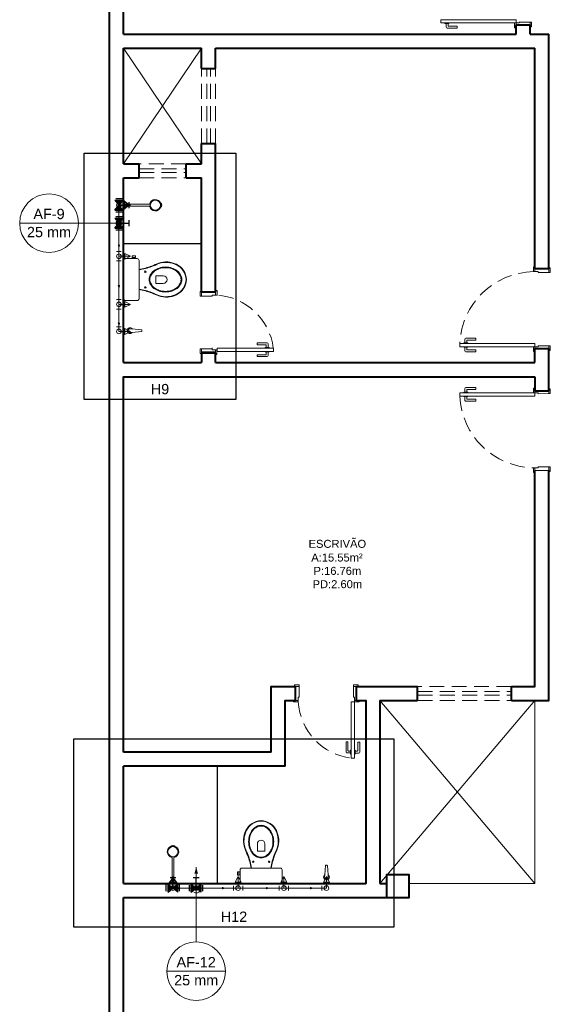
# Model space of a CAD drawing. Header units: millimetres. Extents: x 2642.3 to 2692.3, y 1463.2 to 1553.5.
# Tile 2 of 10: x 2643.4 to 2654.7, y 1480 to 1501. Entities that reach past the tile are written whole.
import ezdxf

# ---------------------------------------------------------------- set-up
doc = ezdxf.new("R2010")
doc.units = ezdxf.units.MM
doc.header["$MEASUREMENT"] = 0
doc.linetypes.add('HIDDEN2', pattern=[0.47625, 0.3175, -0.15875])
for name, color, linetype, lineweight in [('AF-Colunas', 4, 'Continuous', 5), ('AF-Condutos', 4, 'Continuous', 5), ('AF-Conexões', 9, 'Continuous', 5), ('AF-Indicação coluna', 5, 'Continuous', 5), ('AF-Sentido conduto', 9, 'Continuous', 5), ('DI-Detalhes', 1, 'Continuous', 30), ('MB_ALVENARIA', 7, 'Continuous', 40), ('MB_ESQUADRIA', 7, 'Continuous', 5), ('MB_MOBILIÁRIO', 8, 'Continuous', 13), ('MB_TEXTO_0', 7, 'Continuous', 13), ('Nível 1', 7, 'Continuous', 5), ('Textos', 7, 'Continuous', 5)]:
    doc.layers.add(name, color=color, linetype=linetype, lineweight=lineweight)
for name, color, linetype in [('ARQ-ALVENARIA', 4, 'Continuous'), ('ARQ-PISO', 8, 'Continuous'), ('Simbolos', 5, 'Continuous'), ('Simbolos_int', 2, 'Continuous')]:
    doc.layers.add(name, color=color, linetype=linetype)
doc.styles.add('Arial', font='txt')

msp = doc.modelspace()

# ---------------------------------------------------------------- hatches: boundary and pattern name
at = {"layer": 'AF-Condutos', "linetype": 'Continuous'}
for points in [[(2645.516, 1497.104), (2645.477, 1496.959), (2645.555, 1496.959)], [(2647.162, 1482.931), (2647.124, 1482.786), (2647.201, 1482.786)]]:
    msp.add_hatch(color=256, dxfattribs=at).paths.add_polyline_path(points)
at = {"layer": 'AF-Sentido conduto', "linetype": 'Continuous'}
for points in [[(2645.516, 1497.046), (2645.49, 1496.949), (2645.542, 1496.949)], [(2645.516, 1496.101), (2645.542, 1496.198), (2645.49, 1496.198)], [(2645.516, 1495.236), (2645.542, 1495.333), (2645.49, 1495.333)], [(2645.516, 1494.436), (2645.542, 1494.532), (2645.49, 1494.532)], [(2646.715, 1482.481), (2646.812, 1482.455), (2646.812, 1482.506)], [(2647.809, 1482.481), (2647.713, 1482.506), (2647.713, 1482.455)], [(2648.743, 1482.481), (2648.647, 1482.506), (2648.647, 1482.455)], [(2649.684, 1482.481), (2649.587, 1482.506), (2649.587, 1482.455)]]:
    msp.add_hatch(color=256, dxfattribs=at).paths.add_polyline_path(points)
at = {"layer": 'Simbolos', "linetype": 'Continuous'}
for points in [[(2645.432, 1497.142), (2645.6, 1497.142), (2645.516, 1497.037)], [(2645.516, 1497.037), (2645.432, 1496.932), (2645.6, 1496.932)], [(2645.432, 1496.759), (2645.6, 1496.759), (2645.516, 1496.654)], [(2645.516, 1496.654), (2645.432, 1496.549), (2645.6, 1496.549)], [(2646.563, 1482.397), (2646.563, 1482.565), (2646.668, 1482.481)], [(2646.668, 1482.481), (2646.773, 1482.397), (2646.773, 1482.565)], [(2647.057, 1482.396), (2647.057, 1482.564), (2647.162, 1482.481)], [(2647.162, 1482.481), (2647.267, 1482.396), (2647.267, 1482.564)]]:
    msp.add_hatch(color=256, dxfattribs=at).paths.add_polyline_path(points)

# ---------------------------------------------------------------- linework, layer by layer
at = {"layer": 'AF-Colunas', "const_width": 0.05}
for points in [[(2645.541, 1496.654, 1), (2645.491, 1496.654, 1)], [(2647.187, 1482.481, 1), (2647.137, 1482.481, 1)]]:
    msp.add_lwpolyline(points, format="xyb", close=True, dxfattribs=at)
at = {"layer": 'AF-Colunas'}
for centre in [(2645.516, 1496.654), (2647.162, 1482.481)]:
    msp.add_circle(centre, 0.05, dxfattribs=at)
at = {"layer": 'AF-Condutos'}
for p, q in [((2645.516, 1496.754), (2645.516, 1496.937)), ((2645.516, 1496.554), (2645.516, 1496.049)), ((2645.516, 1495.849), (2645.516, 1495.024)), ((2645.516, 1494.824), (2645.516, 1494.447)), ((2647.062, 1482.481), (2646.768, 1482.481)), ((2647.262, 1482.481), (2647.956, 1482.481)), ((2648.156, 1482.481), (2648.93, 1482.481)), ((2649.13, 1482.481), (2649.838, 1482.481))]:
    msp.add_line(p, q, dxfattribs=at)
for points in [[(2645.516, 1496.754), (2645.516, 1497.104)], [(2645.466, 1496.568), (2645.48, 1496.561), (2645.495, 1496.557), (2645.51, 1496.554), (2645.526, 1496.555), (2645.541, 1496.557), (2645.556, 1496.562), (2645.569, 1496.57), (2645.582, 1496.579), (2645.593, 1496.59), (2645.602, 1496.603), (2645.609, 1496.616), (2645.613, 1496.631), (2645.616, 1496.647), (2645.616, 1496.662), (2645.613, 1496.677), (2645.609, 1496.692), (2645.602, 1496.706), (2645.593, 1496.719), (2645.582, 1496.73), (2645.569, 1496.739), (2645.556, 1496.746), (2645.541, 1496.751), (2645.526, 1496.754), (2645.51, 1496.754), (2645.495, 1496.752), (2645.48, 1496.748), (2645.466, 1496.741)], [(2647.162, 1482.581), (2647.162, 1482.931)], [(2647.112, 1482.394), (2647.126, 1482.387), (2647.141, 1482.383), (2647.157, 1482.381), (2647.172, 1482.381), (2647.187, 1482.384), (2647.202, 1482.389), (2647.216, 1482.396), (2647.228, 1482.405), (2647.239, 1482.416), (2647.248, 1482.429), (2647.255, 1482.443), (2647.26, 1482.458), (2647.262, 1482.473), (2647.262, 1482.488), (2647.26, 1482.504), (2647.255, 1482.518), (2647.248, 1482.532), (2647.239, 1482.545), (2647.228, 1482.556), (2647.216, 1482.565), (2647.202, 1482.572), (2647.187, 1482.577), (2647.172, 1482.58), (2647.157, 1482.58), (2647.141, 1482.578), (2647.126, 1482.574), (2647.112, 1482.567)]]:
    msp.add_lwpolyline(points, dxfattribs=at)
at = {"layer": 'AF-Conexões'}
for p, q in [((2645.516, 1497.037), (2645.516, 1496.937)), ((2645.516, 1497.037), (2645.766, 1497.037)), ((2645.766, 1497.037), (2645.641, 1497.1)), ((2645.641, 1497.1), (2645.641, 1496.975)), ((2645.641, 1496.975), (2645.766, 1497.037)), ((2645.566, 1496.937), (2645.466, 1496.937)), ((2645.466, 1496.754), (2645.566, 1496.754)), ((2645.516, 1496.654), (2645.516, 1496.754)), ((2645.566, 1496.554), (2645.466, 1496.554)), ((2645.516, 1496.654), (2645.516, 1496.554)), ((2645.466, 1496.049), (2645.566, 1496.049)), ((2645.516, 1495.949), (2645.516, 1496.049)), ((2645.516, 1495.949), (2645.516, 1495.849)), ((2645.516, 1495.949), (2645.766, 1495.949)), ((2645.766, 1495.949), (2645.641, 1496.011)), ((2645.641, 1496.011), (2645.641, 1495.886)), ((2645.641, 1495.886), (2645.766, 1495.949)), ((2645.566, 1495.849), (2645.466, 1495.849)), ((2645.466, 1495.024), (2645.566, 1495.024)), ((2645.516, 1494.924), (2645.516, 1495.024)), ((2645.516, 1494.924), (2645.516, 1494.824)), ((2645.516, 1494.924), (2645.766, 1494.924)), ((2645.766, 1494.924), (2645.641, 1494.987)), ((2645.641, 1494.987), (2645.641, 1494.862)), ((2645.641, 1494.862), (2645.766, 1494.924)), ((2645.566, 1494.824), (2645.466, 1494.824)), ((2645.466, 1494.447), (2645.566, 1494.447)), ((2645.516, 1494.347), (2645.516, 1494.447)), ((2645.516, 1494.347), (2645.766, 1494.347)), ((2645.766, 1494.347), (2645.641, 1494.409)), ((2645.641, 1494.409), (2645.641, 1494.284)), ((2645.641, 1494.284), (2645.766, 1494.347)), ((2646.668, 1482.731), (2646.605, 1482.606)), ((2646.668, 1482.481), (2646.668, 1482.731)), ((2646.73, 1482.606), (2646.668, 1482.731)), ((2648.056, 1482.731), (2647.994, 1482.606)), ((2648.056, 1482.481), (2648.056, 1482.731)), ((2648.119, 1482.606), (2648.056, 1482.731)), ((2649.03, 1482.731), (2648.968, 1482.606)), ((2649.03, 1482.481), (2649.03, 1482.731)), ((2649.093, 1482.606), (2649.03, 1482.731)), ((2649.938, 1482.731), (2649.875, 1482.606)), ((2649.938, 1482.481), (2649.938, 1482.731)), ((2650, 1482.606), (2649.938, 1482.731)), ((2646.605, 1482.606), (2646.73, 1482.606)), ((2646.668, 1482.481), (2646.768, 1482.481)), ((2646.768, 1482.531), (2646.768, 1482.431)), ((2647.062, 1482.431), (2647.062, 1482.531)), ((2647.162, 1482.481), (2647.062, 1482.481)), ((2647.162, 1482.481), (2647.262, 1482.481)), ((2647.262, 1482.531), (2647.262, 1482.431)), ((2647.956, 1482.431), (2647.956, 1482.531)), ((2648.056, 1482.481), (2647.956, 1482.481)), ((2647.994, 1482.606), (2648.119, 1482.606)), ((2648.056, 1482.481), (2648.156, 1482.481)), ((2648.156, 1482.531), (2648.156, 1482.431)), ((2648.93, 1482.431), (2648.93, 1482.531)), ((2649.03, 1482.481), (2648.93, 1482.481)), ((2648.968, 1482.606), (2649.093, 1482.606)), ((2649.03, 1482.481), (2649.13, 1482.481)), ((2649.13, 1482.531), (2649.13, 1482.431)), ((2649.838, 1482.431), (2649.838, 1482.531)), ((2649.938, 1482.481), (2649.838, 1482.481)), ((2649.875, 1482.606), (2650, 1482.606))]:
    msp.add_line(p, q, dxfattribs=at)
for centre in [(2645.516, 1497.037), (2645.516, 1497.037), (2645.516, 1496.654), (2645.516, 1495.949), (2645.516, 1495.949), (2645.516, 1494.924), (2645.516, 1494.924), (2645.516, 1494.347), (2645.516, 1494.347), (2646.668, 1482.481), (2646.668, 1482.481), (2647.162, 1482.481), (2648.056, 1482.481), (2648.056, 1482.481), (2649.03, 1482.481), (2649.03, 1482.481), (2649.938, 1482.481), (2649.938, 1482.481)]:
    msp.add_circle(centre, 0.05, dxfattribs=at)
at = {"layer": 'AF-Indicação coluna'}
for p, q in [((2643.402, 1496.654), (2644.652, 1496.654)), ((2644.652, 1496.654), (2645.466, 1496.654)), ((2647.162, 1481.333), (2647.162, 1482.431)), ((2646.538, 1480.709), (2647.787, 1480.709))]:
    msp.add_line(p, q, dxfattribs=at)
for centre in [(2644.027, 1496.654), (2647.162, 1480.709)]:
    msp.add_circle(centre, 0.625, dxfattribs=at)
at = {"layer": 'AF-Sentido conduto'}
for points in [[(2645.516, 1496.646), (2645.516, 1497.046)], [(2645.516, 1496.501), (2645.516, 1496.101)], [(2645.516, 1495.636), (2645.516, 1495.236)], [(2645.516, 1494.836), (2645.516, 1494.436)], [(2647.115, 1482.481), (2646.715, 1482.481)], [(2647.409, 1482.481), (2647.809, 1482.481)], [(2648.343, 1482.481), (2648.743, 1482.481)], [(2649.284, 1482.481), (2649.684, 1482.481)]]:
    msp.add_lwpolyline(points, dxfattribs=at)
at = {"layer": 'ARQ-ALVENARIA'}
for points in [[(2653.976, 1500.681), (2653.976, 1500.881)], [(2654.276, 1500.681), (2654.676, 1500.681)], [(2654.376, 1493.081), (2654.376, 1493.381)]]:
    msp.add_lwpolyline(points, dxfattribs=at)
at = {"layer": 'ARQ-PISO'}
msp.add_line((2647.616, 1482.581), (2647.616, 1485.081), dxfattribs=at)
msp.add_lwpolyline([(2645.616, 1496.221), (2645.616, 1496.221), (2647.276, 1496.221)], dxfattribs=at)
at = {"layer": 'DI-Detalhes'}
for points in [[(2644.776, 1498.143), (2648.006, 1498.143), (2648.006, 1492.894), (2644.776, 1492.894), (2644.776, 1498.143)], [(2644.559, 1485.661), (2651.374, 1485.661), (2651.374, 1481.651), (2644.559, 1481.651), (2644.559, 1485.661)]]:
    msp.add_lwpolyline(points, dxfattribs=at)
at = {"layer": 'MB_ALVENARIA'}
for p, q in [((2645.316, 1463.201), (2645.316, 1553.041)), ((2645.616, 1500.681), (2645.616, 1511.621)), ((2653.976, 1500.681), (2653.976, 1500.881)), ((2653.976, 1500.881), (2654.276, 1500.881)), ((2645.616, 1497.921), (2645.616, 1500.381)), ((2645.616, 1493.681), (2645.616, 1497.621)), ((2647.576, 1493.881), (2647.276, 1493.881)), ((2647.276, 1493.881), (2647.276, 1493.681)), ((2647.576, 1493.681), (2647.576, 1493.881)), ((2654.376, 1493.681), (2654.376, 1493.981)), ((2654.376, 1493.981), (2654.676, 1493.981)), ((2645.616, 1485.381), (2645.616, 1493.381)), ((2650.576, 1486.781), (2651.076, 1486.781)), ((2651.076, 1486.481), (2651.076, 1482.581)), ((2645.616, 1482.581), (2645.616, 1485.081)), ((2645.616, 1468.441), (2645.616, 1482.281))]:
    msp.add_line(p, q, dxfattribs=at)
for points in [[(2654.276, 1500.681), (2654.276, 1500.881)], [(2645.616, 1500.681), (2653.976, 1500.681)], [(2654.276, 1500.681), (2654.676, 1500.681)], [(2654.676, 1495.681), (2654.676, 1500.681)], [(2645.616, 1500.381), (2647.276, 1500.381)], [(2647.276, 1499.951), (2647.276, 1500.381)], [(2647.576, 1499.951), (2647.576, 1500.381)], [(2647.576, 1500.381), (2654.376, 1500.381)], [(2654.376, 1495.681), (2654.376, 1500.381)], [(2647.276, 1499.951), (2647.576, 1499.951)], [(2647.276, 1497.921), (2647.276, 1498.351)], [(2647.276, 1498.351), (2647.576, 1498.351)], [(2647.576, 1495.181), (2647.576, 1498.351)], [(2645.616, 1497.921), (2645.946, 1497.921)], [(2645.946, 1497.621), (2645.946, 1497.921)], [(2646.946, 1497.921), (2647.276, 1497.921)], [(2646.946, 1497.621), (2646.946, 1497.921)], [(2645.616, 1497.621), (2645.946, 1497.621)], [(2646.946, 1497.621), (2647.276, 1497.621)], [(2647.276, 1495.181), (2647.276, 1497.621)], [(2654.676, 1495.681), (2654.376, 1495.681)], [(2647.576, 1495.181), (2647.276, 1495.181)], [(2647.575, 1493.894), (2647.275, 1493.894)], [(2654.376, 1493.681), (2654.376, 1493.981)], [(2654.676, 1493.081), (2654.676, 1493.981)], [(2645.616, 1493.681), (2647.276, 1493.681)], [(2647.576, 1493.681), (2654.376, 1493.681)], [(2645.616, 1493.381), (2645.616, 1493.381), (2654.376, 1493.381)], [(2654.376, 1493.381), (2654.376, 1493.081), (2654.676, 1493.081)], [(2653.876, 1486.481), (2654.676, 1486.481), (2654.676, 1491.381)], [(2653.876, 1486.781), (2654.376, 1486.781), (2654.376, 1491.381)], [(2648.756, 1485.381), (2648.756, 1486.781), (2649.276, 1486.781)], [(2649.276, 1486.481), (2649.276, 1486.781)], [(2650.576, 1486.481), (2650.576, 1486.781)], [(2651.076, 1486.781), (2651.876, 1486.781)], [(2651.876, 1486.481), (2651.876, 1486.781)], [(2653.876, 1486.481), (2653.876, 1486.781)], [(2649.056, 1485.081), (2649.056, 1486.481), (2649.276, 1486.481)], [(2650.576, 1486.481), (2650.776, 1486.481), (2650.776, 1482.581)], [(2651.076, 1486.481), (2651.876, 1486.481)], [(2648.756, 1485.381), (2645.616, 1485.381)], [(2649.056, 1485.081), (2645.616, 1485.081)], [(2651.216, 1482.281), (2651.696, 1482.281), (2651.696, 1482.761), (2651.216, 1482.761), (2651.216, 1482.281)], [(2645.616, 1482.581), (2650.776, 1482.581)], [(2645.616, 1482.581), (2650.776, 1482.581), (2650.776, 1482.581)], [(2651.076, 1482.581), (2651.216, 1482.581)], [(2645.616, 1482.281), (2651.216, 1482.281)]]:
    msp.add_lwpolyline(points, dxfattribs=at)
at = {"layer": 'MB_ESQUADRIA'}
for p, q in [((2652.462, 1500.921), (2652.462, 1500.909)), ((2652.462, 1500.909), (2652.547, 1500.909)), ((2652.487, 1500.909), (2652.487, 1500.831)), ((2652.507, 1500.811), (2652.721, 1500.811)), ((2652.527, 1500.861), (2652.527, 1500.909)), ((2652.721, 1500.851), (2652.537, 1500.851)), ((2652.547, 1500.909), (2652.547, 1500.921)), ((2652.721, 1500.811), (2652.721, 1500.851)), ((2653.976, 1500.921), (2653.976, 1500.871)), ((2654.046, 1500.921), (2653.976, 1500.921)), ((2653.976, 1500.921), (2653.976, 1500.871)), ((2654.046, 1500.921), (2653.976, 1500.921)), ((2654.046, 1500.941), (2654.276, 1500.941)), ((2654.046, 1500.921), (2654.046, 1500.941)), ((2654.046, 1500.941), (2654.276, 1500.941)), ((2654.046, 1500.921), (2654.046, 1500.941)), ((2654.276, 1500.941), (2654.276, 1500.871)), ((2654.276, 1500.941), (2654.276, 1500.871)), ((2654.376, 1495.621), (2654.376, 1495.671)), ((2654.446, 1495.621), (2654.376, 1495.621)), ((2654.446, 1495.621), (2654.446, 1495.601)), ((2654.446, 1495.601), (2654.676, 1495.601)), ((2654.676, 1495.601), (2654.676, 1495.671)), ((2647.276, 1495.101), (2647.276, 1495.171)), ((2647.276, 1495.101), (2647.276, 1495.171)), ((2647.506, 1495.101), (2647.276, 1495.101)), ((2647.506, 1495.101), (2647.276, 1495.101)), ((2647.506, 1495.121), (2647.506, 1495.101)), ((2647.506, 1495.121), (2647.576, 1495.121)), ((2647.506, 1495.121), (2647.506, 1495.101)), ((2647.506, 1495.121), (2647.576, 1495.121)), ((2647.576, 1495.121), (2647.576, 1495.171)), ((2647.576, 1495.121), (2647.576, 1495.171)), ((2648.461, 1494.101), (2648.461, 1494.061)), ((2648.675, 1494.101), (2648.461, 1494.101)), ((2648.461, 1494.101), (2648.461, 1494.061)), ((2648.675, 1494.101), (2648.461, 1494.101)), ((2648.461, 1494.061), (2648.645, 1494.061)), ((2648.461, 1494.061), (2648.645, 1494.061)), ((2648.655, 1494.051), (2648.655, 1494.004)), ((2648.655, 1494.051), (2648.655, 1494.004)), ((2648.695, 1494.004), (2648.695, 1494.081)), ((2648.695, 1494.004), (2648.695, 1494.081)), ((2652.862, 1494.091), (2652.862, 1494.104)), ((2652.862, 1494.104), (2652.947, 1494.104)), ((2652.862, 1494.021), (2652.862, 1494.009)), ((2652.887, 1494.104), (2652.887, 1494.181)), ((2652.907, 1494.201), (2653.121, 1494.201)), ((2652.927, 1494.151), (2652.927, 1494.104)), ((2653.121, 1494.161), (2652.937, 1494.161)), ((2652.947, 1494.104), (2652.947, 1494.091)), ((2652.947, 1494.009), (2652.947, 1494.021)), ((2653.121, 1494.201), (2653.121, 1494.161)), ((2654.376, 1494.021), (2654.376, 1493.971)), ((2654.446, 1494.021), (2654.376, 1494.021)), ((2654.376, 1494.021), (2654.376, 1493.971)), ((2654.446, 1494.021), (2654.376, 1494.021)), ((2654.446, 1494.041), (2654.676, 1494.041)), ((2654.446, 1494.021), (2654.446, 1494.041)), ((2654.446, 1494.041), (2654.676, 1494.041)), ((2654.446, 1494.021), (2654.446, 1494.041)), ((2654.676, 1494.041), (2654.676, 1493.971)), ((2654.676, 1494.041), (2654.676, 1493.971)), ((2647.505, 1493.974), (2647.275, 1493.974)), ((2647.505, 1493.974), (2647.275, 1493.974)), ((2647.505, 1493.974), (2647.275, 1493.974)), ((2647.275, 1493.974), (2647.275, 1493.904)), ((2647.275, 1493.974), (2647.275, 1493.904)), ((2647.505, 1493.994), (2647.505, 1493.974)), ((2647.505, 1493.954), (2647.505, 1493.974)), ((2647.505, 1493.954), (2647.505, 1493.974)), ((2647.505, 1493.954), (2647.575, 1493.954)), ((2647.505, 1493.954), (2647.575, 1493.954)), ((2647.575, 1493.954), (2647.575, 1493.904)), ((2647.575, 1493.954), (2647.575, 1493.904)), ((2648.461, 1493.811), (2648.461, 1493.851)), ((2648.461, 1493.851), (2648.645, 1493.851)), ((2648.461, 1493.811), (2648.461, 1493.851)), ((2648.461, 1493.851), (2648.645, 1493.851)), ((2648.675, 1493.811), (2648.461, 1493.811)), ((2648.675, 1493.811), (2648.461, 1493.811)), ((2648.635, 1494.004), (2648.635, 1493.991)), ((2648.72, 1494.004), (2648.635, 1494.004)), ((2648.635, 1494.004), (2648.635, 1493.991)), ((2648.72, 1494.004), (2648.635, 1494.004)), ((2648.635, 1493.909), (2648.635, 1493.921)), ((2648.635, 1493.909), (2648.635, 1493.921)), ((2648.72, 1493.909), (2648.635, 1493.909)), ((2648.72, 1493.909), (2648.635, 1493.909)), ((2648.655, 1493.861), (2648.655, 1493.909)), ((2648.655, 1493.861), (2648.655, 1493.909)), ((2648.695, 1493.909), (2648.695, 1493.831)), ((2648.695, 1493.909), (2648.695, 1493.831)), ((2648.72, 1493.991), (2648.72, 1494.004)), ((2648.72, 1493.991), (2648.72, 1494.004)), ((2648.72, 1493.921), (2648.72, 1493.909)), ((2648.72, 1493.921), (2648.72, 1493.909)), ((2652.862, 1494.009), (2652.947, 1494.009)), ((2652.887, 1494.009), (2652.887, 1493.931)), ((2652.907, 1493.911), (2653.121, 1493.911)), ((2652.927, 1493.961), (2652.927, 1494.009)), ((2653.121, 1493.951), (2652.937, 1493.951)), ((2653.121, 1493.911), (2653.121, 1493.951)), ((2652.862, 1493.04), (2652.862, 1493.052)), ((2652.862, 1493.052), (2652.947, 1493.052)), ((2652.862, 1492.97), (2652.862, 1492.957)), ((2652.887, 1493.052), (2652.887, 1493.13)), ((2652.907, 1493.15), (2653.121, 1493.15)), ((2652.927, 1493.1), (2652.927, 1493.052)), ((2653.121, 1493.11), (2652.937, 1493.11)), ((2652.947, 1493.052), (2652.947, 1493.04)), ((2652.947, 1492.957), (2652.947, 1492.97)), ((2653.121, 1493.15), (2653.121, 1493.11)), ((2654.376, 1493.04), (2654.376, 1493.09)), ((2654.376, 1493.04), (2654.376, 1493.09)), ((2654.446, 1493.04), (2654.376, 1493.04)), ((2654.446, 1493.04), (2654.376, 1493.04)), ((2654.446, 1493.04), (2654.446, 1493.02)), ((2654.446, 1493.04), (2654.446, 1493.02)), ((2654.446, 1493.02), (2654.676, 1493.021)), ((2654.446, 1493.02), (2654.676, 1493.021)), ((2654.676, 1493.021), (2654.676, 1493.091)), ((2654.676, 1493.021), (2654.676, 1493.091)), ((2652.862, 1492.957), (2652.947, 1492.957)), ((2652.887, 1492.957), (2652.887, 1492.88)), ((2652.907, 1492.86), (2653.121, 1492.86)), ((2652.927, 1492.91), (2652.927, 1492.957)), ((2653.121, 1492.9), (2652.937, 1492.9)), ((2653.121, 1492.86), (2653.121, 1492.9)), ((2654.376, 1491.441), (2654.376, 1491.39)), ((2654.446, 1491.44), (2654.376, 1491.44)), ((2654.446, 1491.46), (2654.676, 1491.46)), ((2654.446, 1491.44), (2654.446, 1491.46)), ((2654.676, 1491.46), (2654.676, 1491.39)), ((2649.356, 1486.781), (2649.286, 1486.781)), ((2649.356, 1486.781), (2649.286, 1486.781)), ((2649.356, 1486.551), (2649.356, 1486.781)), ((2649.356, 1486.551), (2649.356, 1486.781)), ((2650.516, 1486.551), (2650.516, 1486.781)), ((2650.516, 1486.781), (2650.586, 1486.781)), ((2650.516, 1486.551), (2650.516, 1486.781)), ((2650.516, 1486.781), (2650.586, 1486.781)), ((2650.516, 1486.551), (2650.516, 1486.781)), ((2650.516, 1486.781), (2650.586, 1486.781)), ((2650.516, 1486.551), (2650.516, 1486.781)), ((2650.516, 1486.781), (2650.586, 1486.781)), ((2649.336, 1486.481), (2649.286, 1486.481)), ((2649.336, 1486.481), (2649.286, 1486.481)), ((2649.336, 1486.551), (2649.356, 1486.551)), ((2649.336, 1486.551), (2649.336, 1486.481)), ((2649.336, 1486.551), (2649.356, 1486.551)), ((2649.336, 1486.551), (2649.336, 1486.481)), ((2650.536, 1486.551), (2650.516, 1486.551)), ((2650.536, 1486.551), (2650.516, 1486.551)), ((2650.536, 1486.551), (2650.516, 1486.551)), ((2650.536, 1486.551), (2650.516, 1486.551)), ((2650.536, 1486.551), (2650.536, 1486.481)), ((2650.536, 1486.551), (2650.536, 1486.481)), ((2650.536, 1486.551), (2650.536, 1486.481)), ((2650.536, 1486.551), (2650.536, 1486.481)), ((2650.536, 1486.481), (2650.586, 1486.481)), ((2650.536, 1486.481), (2650.586, 1486.481)), ((2650.536, 1486.481), (2650.586, 1486.481)), ((2650.536, 1486.481), (2650.586, 1486.481)), ((2650.355, 1485.596), (2650.395, 1485.596)), ((2650.355, 1485.382), (2650.355, 1485.596)), ((2650.355, 1485.596), (2650.395, 1485.596)), ((2650.355, 1485.382), (2650.355, 1485.596)), ((2650.395, 1485.596), (2650.395, 1485.412)), ((2650.395, 1485.596), (2650.395, 1485.412)), ((2650.453, 1485.422), (2650.465, 1485.422)), ((2650.453, 1485.336), (2650.453, 1485.422)), ((2650.453, 1485.422), (2650.465, 1485.422)), ((2650.453, 1485.336), (2650.453, 1485.422)), ((2650.548, 1485.422), (2650.535, 1485.422)), ((2650.548, 1485.422), (2650.535, 1485.422)), ((2650.548, 1485.336), (2650.548, 1485.422)), ((2650.548, 1485.336), (2650.548, 1485.422)), ((2650.645, 1485.595), (2650.605, 1485.595)), ((2650.605, 1485.595), (2650.605, 1485.411)), ((2650.645, 1485.595), (2650.605, 1485.595)), ((2650.605, 1485.595), (2650.605, 1485.411)), ((2650.645, 1485.381), (2650.645, 1485.595)), ((2650.645, 1485.381), (2650.645, 1485.595)), ((2650.453, 1485.362), (2650.375, 1485.362)), ((2650.453, 1485.362), (2650.375, 1485.362)), ((2650.405, 1485.402), (2650.453, 1485.402)), ((2650.405, 1485.402), (2650.453, 1485.402)), ((2650.465, 1485.336), (2650.453, 1485.336)), ((2650.465, 1485.336), (2650.453, 1485.336)), ((2650.535, 1485.336), (2650.548, 1485.336)), ((2650.535, 1485.336), (2650.548, 1485.336)), ((2650.595, 1485.401), (2650.548, 1485.401)), ((2650.595, 1485.401), (2650.548, 1485.401)), ((2650.548, 1485.361), (2650.625, 1485.361)), ((2650.548, 1485.361), (2650.625, 1485.361))]:
    msp.add_line(p, q, dxfattribs=at)
for points in [[(2653.976, 1500.991), (2652.376, 1500.991), (2652.376, 1500.921), (2653.976, 1500.921)], [(2654.376, 1494.091), (2652.776, 1494.091), (2652.776, 1494.021), (2654.376, 1494.021)], [(2654.376, 1492.97), (2652.776, 1492.97), (2652.776, 1493.04), (2654.376, 1493.04)]]:
    msp.add_lwpolyline(points, close=True, dxfattribs=at)
for points in [[(2653.976, 1500.871), (2653.976, 1500.821), (2653.946, 1500.821), (2653.946, 1500.921), (2653.976, 1500.921), (2653.976, 1500.921)], [(2653.976, 1500.871), (2653.976, 1500.821), (2653.946, 1500.821), (2653.946, 1500.921), (2653.976, 1500.921), (2653.976, 1500.921)], [(2654.276, 1500.941), (2654.306, 1500.941), (2654.306, 1500.841), (2654.276, 1500.841), (2654.276, 1500.871)], [(2654.276, 1500.941), (2654.306, 1500.941), (2654.306, 1500.841), (2654.276, 1500.841), (2654.276, 1500.871)], [(2654.376, 1495.671), (2654.376, 1495.721), (2654.346, 1495.721), (2654.346, 1495.621), (2654.376, 1495.621), (2654.376, 1495.621)], [(2654.676, 1495.601), (2654.706, 1495.601), (2654.706, 1495.701), (2654.676, 1495.701), (2654.676, 1495.671)], [(2647.276, 1495.101), (2647.246, 1495.101), (2647.246, 1495.201), (2647.276, 1495.201), (2647.276, 1495.171)], [(2647.276, 1495.101), (2647.246, 1495.101), (2647.246, 1495.201), (2647.276, 1495.201), (2647.276, 1495.171)], [(2647.576, 1495.171), (2647.576, 1495.221), (2647.606, 1495.221), (2647.606, 1495.121), (2647.576, 1495.121), (2647.576, 1495.121)], [(2647.576, 1495.171), (2647.576, 1495.221), (2647.606, 1495.221), (2647.606, 1495.121), (2647.576, 1495.121), (2647.576, 1495.121)], [(2654.376, 1493.971), (2654.376, 1493.921), (2654.346, 1493.921), (2654.346, 1494.021), (2654.376, 1494.021), (2654.376, 1494.021)], [(2654.376, 1493.971), (2654.376, 1493.921), (2654.346, 1493.921), (2654.346, 1494.021), (2654.376, 1494.021), (2654.376, 1494.021)], [(2654.676, 1494.041), (2654.706, 1494.041), (2654.706, 1493.941), (2654.676, 1493.941), (2654.676, 1493.971)], [(2654.676, 1494.041), (2654.706, 1494.041), (2654.706, 1493.941), (2654.676, 1493.941), (2654.676, 1493.971)], [(2647.275, 1493.974), (2647.245, 1493.974), (2647.245, 1493.874), (2647.275, 1493.874), (2647.275, 1493.904)], [(2647.275, 1493.974), (2647.245, 1493.974), (2647.245, 1493.874), (2647.275, 1493.874), (2647.275, 1493.904)], [(2647.575, 1493.904), (2647.575, 1493.854), (2647.605, 1493.854), (2647.605, 1493.954), (2647.575, 1493.954), (2647.575, 1493.954)], [(2647.575, 1493.904), (2647.575, 1493.854), (2647.605, 1493.854), (2647.605, 1493.954), (2647.575, 1493.954), (2647.575, 1493.954)], [(2648.806, 1493.991), (2647.606, 1493.991), (2647.606, 1493.921), (2648.806, 1493.921), (2648.806, 1493.991)], [(2654.376, 1493.09), (2654.376, 1493.14), (2654.346, 1493.14), (2654.346, 1493.04), (2654.376, 1493.04), (2654.376, 1493.04)], [(2654.376, 1493.09), (2654.376, 1493.14), (2654.346, 1493.14), (2654.346, 1493.04), (2654.376, 1493.04), (2654.376, 1493.04)], [(2654.676, 1493.021), (2654.706, 1493.021), (2654.706, 1493.121), (2654.676, 1493.121), (2654.676, 1493.091)], [(2654.676, 1493.021), (2654.706, 1493.021), (2654.706, 1493.121), (2654.676, 1493.121), (2654.676, 1493.091)], [(2654.376, 1491.39), (2654.376, 1491.341), (2654.346, 1491.341), (2654.346, 1491.441), (2654.376, 1491.441), (2654.376, 1491.44)], [(2654.676, 1491.381), (2654.376, 1491.381)], [(2654.676, 1491.46), (2654.706, 1491.46), (2654.706, 1491.36), (2654.676, 1491.36), (2654.676, 1491.39)], [(2649.356, 1486.781), (2649.356, 1486.811), (2649.256, 1486.811), (2649.256, 1486.781), (2649.286, 1486.781)], [(2649.356, 1486.781), (2649.356, 1486.811), (2649.256, 1486.811), (2649.256, 1486.781), (2649.286, 1486.781)], [(2650.516, 1486.781), (2650.516, 1486.811), (2650.616, 1486.811), (2650.616, 1486.781), (2650.586, 1486.781)], [(2650.516, 1486.781), (2650.516, 1486.811), (2650.616, 1486.811), (2650.616, 1486.781), (2650.586, 1486.781)], [(2650.516, 1486.781), (2650.516, 1486.811), (2650.616, 1486.811), (2650.616, 1486.781), (2650.586, 1486.781)], [(2650.516, 1486.781), (2650.516, 1486.811), (2650.616, 1486.811), (2650.616, 1486.781), (2650.586, 1486.781)], [(2649.286, 1486.481), (2649.236, 1486.481), (2649.236, 1486.451), (2649.336, 1486.451), (2649.336, 1486.481), (2649.336, 1486.481)], [(2649.286, 1486.481), (2649.236, 1486.481), (2649.236, 1486.451), (2649.336, 1486.451), (2649.336, 1486.481), (2649.336, 1486.481)], [(2650.586, 1486.481), (2650.636, 1486.481), (2650.636, 1486.451), (2650.536, 1486.451), (2650.536, 1486.481), (2650.536, 1486.481)], [(2650.586, 1486.481), (2650.636, 1486.481), (2650.636, 1486.451), (2650.536, 1486.451), (2650.536, 1486.481), (2650.536, 1486.481)], [(2650.586, 1486.481), (2650.636, 1486.481), (2650.636, 1486.451), (2650.536, 1486.451), (2650.536, 1486.481), (2650.536, 1486.481)], [(2650.586, 1486.481), (2650.636, 1486.481), (2650.636, 1486.451), (2650.536, 1486.451), (2650.536, 1486.481), (2650.536, 1486.481)], [(2650.466, 1485.251), (2650.466, 1486.451), (2650.536, 1486.451), (2650.536, 1485.251), (2650.466, 1485.251)]]:
    msp.add_lwpolyline(points, dxfattribs=at)
at = {"layer": 'MB_ESQUADRIA', "linetype": 'Continuous'}
for points in [[(2645.616, 1500.381), (2647.276, 1497.921)], [(2647.276, 1500.381), (2645.616, 1497.921)], [(2651.076, 1486.481), (2654.376, 1482.581)], [(2654.376, 1486.481), (2651.076, 1482.581)], [(2654.376, 1486.481), (2654.376, 1482.581)], [(2651.696, 1482.581), (2654.376, 1482.581)]]:
    msp.add_lwpolyline(points, dxfattribs=at)
at = {"layer": 'MB_ESQUADRIA', "linetype": 'HIDDEN2'}
for points in [[(2647.276, 1498.351), (2647.276, 1499.951)], [(2647.386, 1498.351), (2647.386, 1499.951)], [(2647.466, 1498.351), (2647.466, 1499.951)], [(2647.576, 1498.351), (2647.576, 1499.951)], [(2646.946, 1497.921), (2645.946, 1497.921)], [(2645.946, 1497.811), (2646.946, 1497.811)], [(2645.946, 1497.731), (2646.946, 1497.731)], [(2645.946, 1497.621), (2646.946, 1497.621)], [(2653.876, 1486.781), (2651.876, 1486.781)], [(2651.876, 1486.671), (2653.876, 1486.671)], [(2651.876, 1486.591), (2653.876, 1486.591)], [(2651.876, 1486.481), (2653.876, 1486.481)]]:
    msp.add_lwpolyline(points, dxfattribs=at)
at = {"layer": 'MB_ESQUADRIA'}
for centre, radius, start, end in [((2652.507, 1500.831), 0.02, 179.9711, 269.9711), ((2652.537, 1500.861), 0.01, 179.9711, 269.9711), ((2648.645, 1494.051), 0.01, 0.0289, 90.0289), ((2648.645, 1494.051), 0.01, 0.0289, 90.0289), ((2648.675, 1494.081), 0.02, 0.0289, 90.0289), ((2648.675, 1494.081), 0.02, 0.0289, 90.0289), ((2652.907, 1494.181), 0.02, 89.9711, 179.9711), ((2652.937, 1494.151), 0.01, 89.9711, 179.9711), ((2648.645, 1493.861), 0.01, 270.0289, 0.0289), ((2648.645, 1493.861), 0.01, 270.0289, 0.0289), ((2648.675, 1493.831), 0.02, 270.0289, 0.0289), ((2648.675, 1493.831), 0.02, 270.0289, 0.0289), ((2652.907, 1493.931), 0.02, 179.9711, 269.9711), ((2652.937, 1493.961), 0.01, 179.9711, 269.9711), ((2652.907, 1493.13), 0.02, 90.0289, 180.0289), ((2652.937, 1493.1), 0.01, 90.0289, 180.0289), ((2652.907, 1492.88), 0.02, 180.0289, 270.0289), ((2652.937, 1492.91), 0.01, 180.0289, 270.0289), ((2650.375, 1485.382), 0.02, 179.9711, 269.9711), ((2650.375, 1485.382), 0.02, 179.9711, 269.9711), ((2650.405, 1485.412), 0.01, 179.9711, 269.9711), ((2650.405, 1485.412), 0.01, 179.9711, 269.9711), ((2650.595, 1485.411), 0.01, 269.9711, 359.9711), ((2650.595, 1485.411), 0.01, 269.9711, 359.9711), ((2650.625, 1485.381), 0.02, 269.9711, 359.9711), ((2650.625, 1485.381), 0.02, 269.9711, 359.9711)]:
    msp.add_arc(centre, radius, start, end, dxfattribs=at)
at = {"layer": 'MB_ESQUADRIA', "linetype": 'HIDDEN2'}
for centre, radius, start, end in [((2654.378, 1494.017), 1.604, 91.1406, 177.3493), ((2647.519, 1493.826), 1.297, 7.2854, 86.1598), ((2647.519, 1493.826), 1.297, 7.2854, 86.1598), ((2654.378, 1493.044), 1.604, 182.6507, 268.8594), ((2650.63, 1486.537), 1.297, 183.8402, 262.7146), ((2650.63, 1486.537), 1.297, 183.8402, 262.7146)]:
    msp.add_arc(centre, radius, start, end, dxfattribs=at)
at = {"layer": 'MB_MOBILIÁRIO'}
for p, q in [((2646.172, 1497.057), (2645.616, 1497.057)), ((2645.616, 1497.017), (2645.616, 1497.057)), ((2646.172, 1497.017), (2645.616, 1497.017)), ((2646.42, 1497.077), (2646.408, 1497.074)), ((2646.408, 1497.002), (2646.419, 1496.998)), ((2646.427, 1497.037), (2646.414, 1497.037)), ((2646.427, 1497.037), (2646.414, 1497.037)), ((2645.616, 1495.859), (2645.616, 1495.045)), ((2645.757, 1494.402), (2645.799, 1494.398)), ((2645.757, 1494.324), (2645.799, 1494.327)), ((2645.799, 1494.327), (2645.995, 1494.342)), ((2645.8, 1494.4), (2645.995, 1494.383)), ((2646.004, 1494.373), (2646.004, 1494.352)), ((2646.628, 1483.384), (2646.632, 1483.373)), ((2646.668, 1483.391), (2646.668, 1483.378)), ((2646.668, 1483.391), (2646.668, 1483.378)), ((2646.704, 1483.373), (2646.707, 1483.384)), ((2646.648, 1483.137), (2646.648, 1482.581)), ((2646.688, 1483.137), (2646.688, 1482.581)), ((2649.9, 1482.764), (2649.917, 1482.96)), ((2649.927, 1482.969), (2649.948, 1482.969)), ((2649.973, 1482.764), (2649.958, 1482.96)), ((2649.898, 1482.721), (2649.902, 1482.764)), ((2649.976, 1482.721), (2649.973, 1482.764)), ((2646.688, 1482.581), (2646.648, 1482.581)), ((2648.139, 1482.581), (2648.954, 1482.581))]:
    msp.add_line(p, q, dxfattribs=at)
for points in [[(2645.867, 1495.925), (2645.867, 1495.955), (2645.831, 1495.955), (2645.795, 1495.955), (2645.795, 1495.925), (2645.801, 1495.925), (2645.801, 1495.899)], [(2645.801, 1495.925), (2645.861, 1495.925)], [(2645.861, 1495.925), (2645.861, 1495.899)], [(2645.867, 1495.925), (2645.861, 1495.925)], [(2645.616, 1495.859), (2645.616, 1495.859), (2645.619, 1495.875), (2645.627, 1495.888), (2645.64, 1495.897), (2645.656, 1495.899), (2645.904, 1495.899), (2645.904, 1495.899), (2645.92, 1495.897), (2645.932, 1495.888), (2645.941, 1495.875), (2645.944, 1495.859), (2645.944, 1495.453)], [(2645.945, 1495.658), (2645.945, 1495.658), (2645.944, 1495.657)], [(2646.461, 1495.533), (2646.306, 1495.533), (2646.306, 1495.451)], [(2645.616, 1495.045), (2645.616, 1495.045), (2645.619, 1495.029), (2645.627, 1495.018), (2645.64, 1495.009), (2645.656, 1495.006), (2645.904, 1495.006), (2645.904, 1495.006), (2645.92, 1495.009), (2645.932, 1495.018), (2645.941, 1495.029), (2645.944, 1495.045), (2645.944, 1495.453)], [(2646.461, 1495.371), (2646.306, 1495.371), (2646.306, 1495.453)], [(2645.945, 1495.248), (2645.945, 1495.248), (2645.944, 1495.248)], [(2648.466, 1483.425), (2648.466, 1483.271), (2648.547, 1483.271)], [(2648.627, 1483.425), (2648.627, 1483.271), (2648.546, 1483.271)], [(2648.139, 1482.581), (2648.139, 1482.581), (2648.123, 1482.583), (2648.111, 1482.592), (2648.102, 1482.605), (2648.099, 1482.621), (2648.099, 1482.868), (2648.099, 1482.868), (2648.102, 1482.884), (2648.111, 1482.897), (2648.123, 1482.906), (2648.139, 1482.908), (2648.546, 1482.908)], [(2648.341, 1482.91), (2648.341, 1482.91), (2648.341, 1482.908)], [(2648.954, 1482.581), (2648.954, 1482.581), (2648.97, 1482.583), (2648.981, 1482.592), (2648.99, 1482.605), (2648.992, 1482.621), (2648.992, 1482.868), (2648.992, 1482.868), (2648.99, 1482.884), (2648.981, 1482.897), (2648.97, 1482.906), (2648.954, 1482.908), (2648.546, 1482.908)], [(2648.75, 1482.91), (2648.75, 1482.91), (2648.75, 1482.908)], [(2648.073, 1482.831), (2648.043, 1482.831), (2648.043, 1482.795), (2648.043, 1482.76), (2648.073, 1482.76), (2648.073, 1482.765), (2648.099, 1482.765)], [(2648.073, 1482.831), (2648.073, 1482.825)], [(2648.073, 1482.765), (2648.073, 1482.825)], [(2648.073, 1482.825), (2648.099, 1482.825)]]:
    msp.add_lwpolyline(points, dxfattribs=at)
for points in [[(2646.16, 1495.453, -0.124451), (2646.185, 1495.551), (2646.185, 1495.551, -0.105729), (2646.262, 1495.641), (2646.262, 1495.641, -0.086876), (2646.371, 1495.698), (2646.371, 1495.698, -0.077041), (2646.508, 1495.72), (2646.508, 1495.72, -0.077041), (2646.645, 1495.698), (2646.645, 1495.698, -0.086876), (2646.754, 1495.641), (2646.754, 1495.641, -0.105729), (2646.831, 1495.551), (2646.831, 1495.551, -0.124451), (2646.856, 1495.453), (2646.856, 1495.453, -0.124451), (2646.831, 1495.355), (2646.831, 1495.355, -0.105729), (2646.754, 1495.264), (2646.754, 1495.264, -0.086876), (2646.645, 1495.207), (2646.645, 1495.207, -0.077041), (2646.508, 1495.186), (2646.508, 1495.186, -0.077041), (2646.371, 1495.207), (2646.371, 1495.207, -0.086876), (2646.262, 1495.264), (2646.262, 1495.264, -0.105729), (2646.185, 1495.355), (2646.185, 1495.355, -0.124451), (2646.16, 1495.453), (2646.16, 1495.453)], [(2646.176, 1495.453, -0.124451), (2646.2, 1495.545), (2646.2, 1495.545, -0.105729), (2646.273, 1495.63), (2646.273, 1495.63, -0.086876), (2646.377, 1495.685), (2646.377, 1495.685, -0.077041), (2646.508, 1495.705), (2646.508, 1495.705, -0.077041), (2646.639, 1495.685), (2646.639, 1495.685, -0.086876), (2646.743, 1495.63), (2646.743, 1495.63, -0.105729), (2646.816, 1495.545), (2646.816, 1495.545, -0.124451), (2646.84, 1495.453), (2646.84, 1495.453, -0.124451), (2646.816, 1495.361), (2646.816, 1495.361, -0.105729), (2646.743, 1495.275), (2646.743, 1495.275, -0.086876), (2646.639, 1495.221), (2646.639, 1495.221, -0.077041), (2646.508, 1495.201), (2646.508, 1495.201, -0.077041), (2646.377, 1495.221), (2646.377, 1495.221, -0.086876), (2646.273, 1495.275), (2646.273, 1495.275, -0.105729), (2646.2, 1495.361), (2646.2, 1495.361, -0.124451), (2646.176, 1495.453), (2646.176, 1495.453)], [(2648.546, 1483.125, -0.124451), (2648.448, 1483.149), (2648.448, 1483.149, -0.105729), (2648.357, 1483.226), (2648.357, 1483.226, -0.086876), (2648.3, 1483.336), (2648.3, 1483.336, -0.077041), (2648.279, 1483.472), (2648.279, 1483.472, -0.077041), (2648.3, 1483.609), (2648.3, 1483.609, -0.086876), (2648.357, 1483.718), (2648.357, 1483.718, -0.105729), (2648.448, 1483.796), (2648.448, 1483.796, -0.124451), (2648.546, 1483.82), (2648.546, 1483.82, -0.124451), (2648.644, 1483.796), (2648.644, 1483.796, -0.105729), (2648.734, 1483.718), (2648.734, 1483.718, -0.086876), (2648.791, 1483.609), (2648.791, 1483.609, -0.077041), (2648.813, 1483.472), (2648.813, 1483.472, -0.077041), (2648.791, 1483.336), (2648.791, 1483.336, -0.086876), (2648.734, 1483.226), (2648.734, 1483.226, -0.105729), (2648.644, 1483.149), (2648.644, 1483.149, -0.124451), (2648.546, 1483.125), (2648.546, 1483.125)], [(2648.546, 1483.141, -0.124451), (2648.454, 1483.164), (2648.454, 1483.164, -0.105729), (2648.368, 1483.237), (2648.368, 1483.237, -0.086876), (2648.314, 1483.341), (2648.314, 1483.341, -0.077041), (2648.294, 1483.472), (2648.294, 1483.472, -0.077041), (2648.314, 1483.604), (2648.314, 1483.604, -0.086876), (2648.368, 1483.708), (2648.368, 1483.708, -0.105729), (2648.454, 1483.781), (2648.454, 1483.781, -0.124451), (2648.546, 1483.804), (2648.546, 1483.804, -0.124451), (2648.638, 1483.781), (2648.638, 1483.781, -0.105729), (2648.723, 1483.708), (2648.723, 1483.708, -0.086876), (2648.778, 1483.604), (2648.778, 1483.604, -0.077041), (2648.798, 1483.472), (2648.798, 1483.472, -0.077041), (2648.778, 1483.341), (2648.778, 1483.341, -0.086876), (2648.723, 1483.237), (2648.723, 1483.237, -0.105729), (2648.638, 1483.164), (2648.638, 1483.164, -0.124451), (2648.546, 1483.141), (2648.546, 1483.141)]]:
    msp.add_lwpolyline(points, format="xyb", dxfattribs=at)
for centre, radius in [((2646.292, 1497.037), 0.108), ((2646.078, 1495.62), 0.015), ((2646.078, 1495.284), 0.015), ((2646.668, 1483.257), 0.108), ((2648.378, 1483.042), 0.015), ((2648.715, 1483.042), 0.015)]:
    msp.add_circle(centre, radius, dxfattribs=at)
for centre, radius, start, end in [((2646.292, 1497.037), 0.122, 17.388, 170.5313), ((2646.292, 1497.037), 0.122, 189.4687, 343.0092), ((2646.292, 1497.037), 0.122, 343.0092, 17.388), ((2646.42, 1496.999), 0.00097, 253.0092, 5.2895), ((2646.42, 1497.076), 0.00097, 353.9787, 107.388), ((2646.498, 1497.068), 0.0775, 173.9787, 203.3533), ((2646.498, 1497.007), 0.0775, 156.6467, 185.2895), ((2645.683, 1497.17), 1.525, 279.837, 290.3091), ((2645.683, 1497.17), 1.535, 279.837, 290.3091), ((2624.139, 1549.078), 57.726, 292.48168, 292.6462), ((2625.336, 1546.202), 54.62, 292.4743, 292.6486), ((2646.522, 1495.318), 0.51, 64.5542, 107.9096), ((2646.523, 1495.325), 0.493, 64.2375, 108.133), ((2646.576, 1495.436), 0.37, 2.7919, 64.2375), ((2646.576, 1495.436), 0.38, 2.7919, 64.2375), ((2646.461, 1495.452), 0.0809, 270, 90), ((2646.576, 1495.469), 0.37, 295.7625, 357.2081), ((2646.576, 1495.469), 0.38, 295.7625, 357.2081), ((2645.683, 1493.736), 1.525, 69.6909, 80.163), ((2645.683, 1493.736), 1.535, 69.6909, 80.163), ((2624.139, 1441.827), 57.726, 67.3538, 67.51832), ((2625.336, 1444.704), 54.62, 67.3514, 67.5257), ((2646.522, 1495.588), 0.51, 252.0904, 295.4458), ((2646.523, 1495.58), 0.493, 251.867, 295.7625), ((2645.751, 1494.363), 0.0618, 37.1379, 322.8621), ((2645.751, 1494.363), 0.0394, 81.1075, 278.8925), ((2645.994, 1494.373), 0.01, 0, 85.5537), ((2645.994, 1494.352), 0.01, 274.4463, 0), ((2648.562, 1483.541), 0.38, 92.7919, 154.2375), ((2648.562, 1483.541), 0.37, 92.7919, 154.2375), ((2648.529, 1483.541), 0.37, 25.7625, 87.2081), ((2648.529, 1483.541), 0.38, 25.7625, 87.2081), ((2648.681, 1483.487), 0.51, 154.5542, 197.9096), ((2648.673, 1483.487), 0.493, 154.2375, 198.133), ((2648.418, 1483.487), 0.493, 341.867, 25.7625), ((2648.411, 1483.487), 0.51, 342.0904, 25.4458), ((2646.668, 1483.257), 0.122, 107.388, 260.5313), ((2646.629, 1483.384), 0.00097, 83.9787, 197.388), ((2646.637, 1483.462), 0.0775, 263.9787, 293.3533), ((2646.668, 1483.257), 0.122, 73.0092, 107.388), ((2646.699, 1483.462), 0.0775, 246.6467, 275.2895), ((2646.668, 1483.257), 0.122, 279.4687, 73.0092), ((2646.706, 1483.384), 0.00097, 343.0092, 95.2895), ((2594.92, 1461.103), 57.726, 22.48168, 22.6462), ((2597.797, 1462.301), 54.62, 22.4743, 22.6486), ((2648.546, 1483.425), 0.0809, 0, 180), ((2699.295, 1462.301), 54.62, 157.3514, 157.5257), ((2702.171, 1461.103), 57.726, 157.3538, 157.51832), ((2646.829, 1482.648), 1.525, 9.837, 20.3091), ((2646.829, 1482.648), 1.535, 9.837, 20.3091), ((2650.263, 1482.648), 1.535, 159.6909, 170.163), ((2650.263, 1482.648), 1.525, 159.6909, 170.163), ((2649.927, 1482.959), 0.01, 90, 175.5537), ((2649.948, 1482.959), 0.01, 4.4463, 90), ((2649.937, 1482.715), 0.0618, 127.1379, 52.8621), ((2649.937, 1482.715), 0.0394, 171.1075, 8.8925)]:
    msp.add_arc(centre, radius, start, end, dxfattribs=at)
at = {"layer": 'Nível 1'}
for p, q in [((2645.616, 1497.037), (2645.516, 1497.037)), ((2645.616, 1496.654), (2645.516, 1496.654)), ((2645.616, 1495.949), (2645.516, 1495.949)), ((2645.616, 1494.924), (2645.516, 1494.924)), ((2645.616, 1494.347), (2645.516, 1494.347)), ((2646.668, 1482.581), (2646.668, 1482.481)), ((2647.162, 1482.581), (2647.162, 1482.481)), ((2648.056, 1482.581), (2648.056, 1482.481)), ((2649.03, 1482.581), (2649.03, 1482.481)), ((2649.938, 1482.581), (2649.938, 1482.481))]:
    msp.add_line(p, q, dxfattribs=at)
msp.add_circle((2645.516, 1496.654), 0.0631, dxfattribs=at)
at = {"layer": 'Simbolos'}
for p, q in [((2645.432, 1497.142), (2645.516, 1497.037)), ((2645.432, 1497.142), (2645.6, 1497.142)), ((2645.432, 1496.932), (2645.516, 1497.037)), ((2645.6, 1497.142), (2645.516, 1497.037)), ((2645.516, 1497.037), (2645.736, 1497.037)), ((2645.6, 1496.932), (2645.516, 1497.037)), ((2645.736, 1497.037), (2645.6, 1497.142)), ((2645.736, 1497.037), (2645.6, 1496.932)), ((2645.736, 1496.974), (2645.736, 1497.1)), ((2645.432, 1496.932), (2645.6, 1496.932)), ((2645.432, 1496.759), (2645.6, 1496.759)), ((2645.432, 1496.759), (2645.516, 1496.654)), ((2645.6, 1496.759), (2645.516, 1496.654)), ((2645.432, 1496.549), (2645.516, 1496.654)), ((2645.432, 1496.549), (2645.6, 1496.549)), ((2645.516, 1496.654), (2645.736, 1496.654)), ((2645.6, 1496.549), (2645.516, 1496.654)), ((2645.736, 1496.591), (2645.736, 1496.717)), ((2646.668, 1482.7), (2646.563, 1482.565)), ((2646.731, 1482.7), (2646.605, 1482.7)), ((2646.668, 1482.7), (2646.773, 1482.565)), ((2646.668, 1482.481), (2646.668, 1482.7)), ((2647.225, 1482.7), (2647.099, 1482.7)), ((2647.162, 1482.481), (2647.162, 1482.7)), ((2646.563, 1482.565), (2646.668, 1482.481)), ((2646.563, 1482.397), (2646.563, 1482.565)), ((2646.563, 1482.397), (2646.668, 1482.481)), ((2646.773, 1482.565), (2646.668, 1482.481)), ((2646.773, 1482.397), (2646.668, 1482.481)), ((2646.773, 1482.397), (2646.773, 1482.565)), ((2647.057, 1482.396), (2647.057, 1482.564)), ((2647.057, 1482.564), (2647.162, 1482.48)), ((2647.057, 1482.396), (2647.162, 1482.481)), ((2647.267, 1482.564), (2647.162, 1482.481)), ((2647.267, 1482.396), (2647.162, 1482.481)), ((2647.267, 1482.396), (2647.267, 1482.564))]:
    msp.add_line(p, q, dxfattribs=at)
at = {"layer": 'Simbolos_int'}
for p, q in [((2645.449, 1497.179), (2645.583, 1497.179)), ((2645.448, 1496.796), (2645.583, 1496.796)), ((2645.449, 1496.896), (2645.583, 1496.896)), ((2645.448, 1496.513), (2645.583, 1496.513)), ((2646.526, 1482.413), (2646.526, 1482.548)), ((2646.809, 1482.413), (2646.809, 1482.548)), ((2647.021, 1482.413), (2647.021, 1482.547)), ((2647.304, 1482.413), (2647.304, 1482.547))]:
    msp.add_line(p, q, dxfattribs=at)

# ---------------------------------------------------------------- texts
at = {"layer": 'AF-Indicação coluna', "char_height": 0.22, "attachment_point": 8, "line_spacing_factor": 0.6, "style": 'Arial'}
for s, insert, width in [('AF-9', (2644.027, 1496.737), 1.3002), ('25 mm', (2644.027, 1496.352), 1.83369), ('AF-12', (2647.162, 1480.792), 1.63389), ('25 mm', (2647.162, 1480.406), 1.83369)]:
    msp.add_mtext(s, dxfattribs=dict(at, insert=insert, width=width))
at = {"layer": 'MB_TEXTO_0', "char_height": 0.17, "attachment_point": 7, "rotation": 0.0008, "line_spacing_factor": 0.9, "style": 'Arial'}
for s, insert, width in [('ESCRIVÃO', (2649.556, 1489.732), 2.45953), ('A:15.55m²', (2649.614, 1489.44), 2.19554), ('P:16.76m', (2649.662, 1489.156), 2.03706), ('PD:2.60m', (2649.642, 1488.872), 2.11607)]:
    msp.add_mtext(s, dxfattribs=dict(at, insert=insert, width=width))
at = {"layer": 'Textos', "char_height": 0.22, "attachment_point": 8, "line_spacing_factor": 0.6, "style": 'Arial'}
for s, insert, width in [('H9', (2646.391, 1493.004), 0.76699), ('H12', (2647.967, 1481.761), 1.10068)]:
    msp.add_mtext(s, dxfattribs=dict(at, insert=insert, width=width))

doc.saveas('drawing.dxf')
